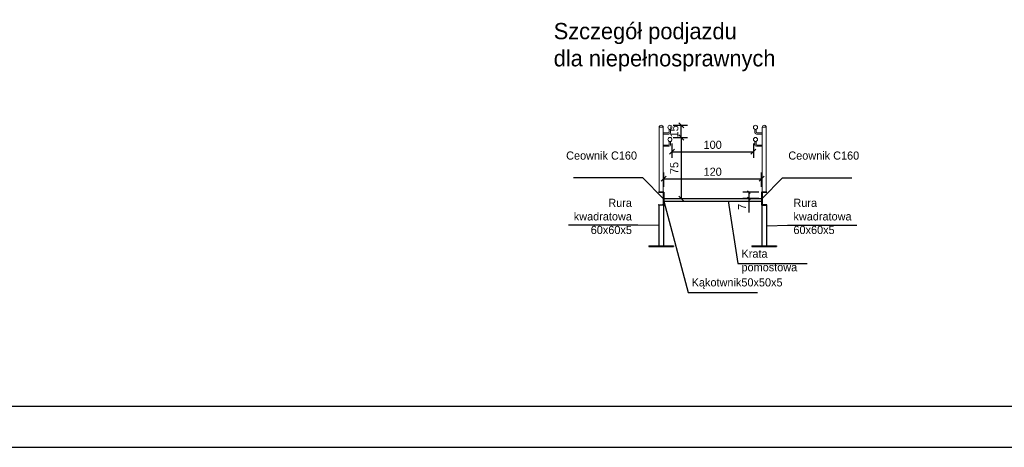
# Model space of a CAD drawing. Header units: centimetres. Extents: x 26734 to 37487, y -41160 to -26520.
# Tile 15 of 23: x 28124 to 30541, y -33961 to -32911. Entities that reach past the tile are written whole.
import ezdxf

# ---------------------------------------------------------------- set-up
doc = ezdxf.new("R2010")
doc.units = ezdxf.units.CM
doc.header["$PDMODE"] = 35
doc.header["$PDSIZE"] = 0.1
doc.layers.add('A-KomentNotOdn-T', color=3, linetype='Continuous')
doc.layers.add('Widokowa', color=94, linetype='Continuous')
doc.layers.add('A07 - OKNA', color=5, linetype='Continuous', lineweight=20)
doc.dimstyles.new('ISO-25', dxfattribs={"dimtxt": 12.5, "dimasz": 6.5, "dimexe": 6.25, "dimexo": 3.625, "dimgap": 3.625, "dimtad": 1, "dimtxsty": 'Standard', "dimblk": 'OBLIQUE', "dimcen": 2.5, "dimadec": 0, "dimazin": 0, "dimtfac": 1, "dimtmove": 0, "dimatfit": 3, "dimldrblk": 'OBLIQUE', "dimfxl": 30, "dimfxlon": 1, "dimarcsym": 0})
doc.dimstyles.new('Patryk', dxfattribs={"dimtxt": 12.5, "dimasz": 12.5, "dimexe": 6.25, "dimexo": 3.625, "dimgap": 3.625, "dimtad": 1, "dimtxsty": 'Standard', "dimblk": 'OBLIQUE', "dimcen": 2.5, "dimadec": 0, "dimazin": 0, "dimtfac": 1, "dimtmove": 0, "dimatfit": 3, "dimldrblk": 'OBLIQUE', "dimfxl": 20, "dimfxlon": 1, "dimarcsym": 0})

# ---------------------------------------------------------------- blocks, each defined once
blk = doc.blocks.new('_Oblique')
at = {"color": 0, "linetype": 'ByBlock', "lineweight": -2}
blk.add_line((-0.5, -0.5), (0.5, 0.5), dxfattribs=at)
blk = doc.blocks.new('*D2295')
at = {"layer": 'DEFPOINTS', "color": 0}
for p in [(29720, -33170.3), (29747.9, -33170.3), (29720, -33200.3)]:
    blk.add_point(p, dxfattribs=at)
at = {"layer": 'Widokowa', "color": 0, "lineweight": -2}
for p, q in [((29727.9, -33170.3), (29762.9, -33170.3)), ((29747.9, -33200.3), (29747.9, -33170.3)), ((29727.9, -33200.3), (29762.9, -33200.3))]:
    blk.add_line(p, q, dxfattribs=at)
at = {"layer": 'Widokowa', "color": 0, "lineweight": -2, "xscale": 12.5, "yscale": 12.5, "zscale": 12.5}
for p, rotation in [((29747.9, -33170.3), 90), ((29747.9, -33200.3), 270)]:
    blk.add_blockref('_Oblique', p, dxfattribs=dict(at, rotation=rotation))
at = {"layer": 'Widokowa', "color": 0, "ltscale": 0.6, "insert": (29730.9, -33185.3), "char_height": 20, "attachment_point": 5, "rotation": 90}
blk.add_mtext('15', dxfattribs=at)
blk = doc.blocks.new('*D2296')
at = {"layer": 'DEFPOINTS', "color": 0}
for p in [(29725, -33205.3), (29925, -33205.3), (29925, -33235.4)]:
    blk.add_point(p, dxfattribs=at)
at = {"layer": 'Widokowa', "color": 0, "lineweight": -2}
for p, q in [((29725, -33215.4), (29725, -33250.4)), ((29925, -33215.4), (29925, -33250.4)), ((29725, -33235.4), (29925, -33235.4))]:
    blk.add_line(p, q, dxfattribs=at)
at = {"layer": 'Widokowa', "color": 0, "lineweight": -2, "xscale": 12.5, "yscale": 12.5, "zscale": 12.5, "rotation": 180}
blk.add_blockref('_Oblique', (29725, -33235.4), dxfattribs=at)
at = {"layer": 'Widokowa', "color": 0, "lineweight": -2, "xscale": 12.5, "yscale": 12.5, "zscale": 12.5}
blk.add_blockref('_Oblique', (29925, -33235.4), dxfattribs=at)
at = {"layer": 'Widokowa', "color": 0, "ltscale": 0.6, "insert": (29825, -33218.4), "char_height": 20, "attachment_point": 5}
blk.add_mtext('100', dxfattribs=at)
blk = doc.blocks.new('*D2297')
at = {"layer": 'DEFPOINTS', "color": 0}
for p in [(29720, -33200.3), (29710.5, -33350.3), (29747.9, -33350.3)]:
    blk.add_point(p, dxfattribs=at)
at = {"layer": 'Widokowa', "color": 0, "lineweight": -2}
for p, q in [((29727.9, -33200.3), (29762.9, -33200.3)), ((29747.9, -33200.3), (29747.9, -33350.3)), ((29727.9, -33350.3), (29762.9, -33350.3))]:
    blk.add_line(p, q, dxfattribs=at)
at = {"layer": 'Widokowa', "color": 0, "lineweight": -2, "xscale": 12.5, "yscale": 12.5, "zscale": 12.5}
for p, rotation in [((29747.9, -33200.3), 90), ((29747.9, -33350.3), 270)]:
    blk.add_blockref('_Oblique', p, dxfattribs=dict(at, rotation=rotation))
at = {"layer": 'Widokowa', "color": 0, "ltscale": 0.6, "insert": (29730.9, -33275.3), "char_height": 20, "attachment_point": 5, "rotation": 90}
blk.add_mtext('75', dxfattribs=at)
blk = doc.blocks.new('*D2298')
at = {"layer": 'DEFPOINTS', "color": 0}
for p in [(29945, -33334.3), (29914.1, -33350.3), (29945, -33350.3)]:
    blk.add_point(p, dxfattribs=at)
at = {"layer": 'Widokowa', "color": 0, "lineweight": -2}
for p, q in [((29938, -33334.3), (29899.1, -33334.3)), ((29914.1, -33334.3), (29914.1, -33350.3)), ((29938, -33350.3), (29899.1, -33350.3)), ((29914.1, -33350.3), (29914.1, -33384.2))]:
    blk.add_line(p, q, dxfattribs=at)
at = {"layer": 'Widokowa', "color": 0, "lineweight": -2, "xscale": 6.5, "yscale": 6.5, "zscale": 6.5}
for p, rotation in [((29914.1, -33334.3), 90), ((29914.1, -33350.3), 270)]:
    blk.add_blockref('_Oblique', p, dxfattribs=dict(at, rotation=rotation))
at = {"layer": 'Widokowa', "color": 0, "ltscale": 0.6, "insert": (29897.1, -33370.5), "char_height": 20, "attachment_point": 5, "rotation": 90}
blk.add_mtext('7', dxfattribs=at)
blk = doc.blocks.new('*D2299')
at = {"layer": 'DEFPOINTS', "color": 0}
for p in [(29945, -33301.6), (29705, -33334.3), (29945, -33334.3)]:
    blk.add_point(p, dxfattribs=at)
at = {"layer": 'Widokowa', "color": 0, "lineweight": -2}
for p, q in [((29705, -33321.6), (29705, -33286.6)), ((29945, -33321.6), (29945, -33286.6)), ((29705, -33301.6), (29945, -33301.6))]:
    blk.add_line(p, q, dxfattribs=at)
at = {"layer": 'Widokowa', "color": 0, "lineweight": -2, "xscale": 12.5, "yscale": 12.5, "zscale": 12.5, "rotation": 180}
blk.add_blockref('_Oblique', (29705, -33301.6), dxfattribs=at)
at = {"layer": 'Widokowa', "color": 0, "lineweight": -2, "xscale": 12.5, "yscale": 12.5, "zscale": 12.5}
blk.add_blockref('_Oblique', (29945, -33301.6), dxfattribs=at)
at = {"layer": 'Widokowa', "color": 0, "ltscale": 0.6, "insert": (29825, -33284.6), "char_height": 20, "attachment_point": 5}
blk.add_mtext('120', dxfattribs=at)

msp = doc.modelspace()

# ---------------------------------------------------------------- linework, layer by layer
at = {"layer": 'A-KomentNotOdn-T', "ltscale": 0.6}
for p, q in [((29653.795, -33299.382), (29483.511, -33299.382)), ((29703.527, -33350.321), (29653.795, -33299.382)), ((29946.527, -33350.321), (29996.259, -33299.382)), ((29996.259, -33299.382), (30166.542, -33299.382)), ((29705.027, -33356.321), (29764.618, -33580.648)), ((29863.266, -33356.287), (29886.833, -33510.087)), ((29641.295, -33415.382), (29471.011, -33415.382)), ((29692.527, -33416.321), (29641.295, -33415.382)), ((29959.027, -33417.187), (30008.759, -33415.382)), ((30008.759, -33415.382), (30179.042, -33415.382)), ((29886.833, -33510.087), (30057.116, -33510.087)), ((29764.618, -33580.648), (29934.901, -33580.648))]:
    msp.add_line(p, q, dxfattribs=at)
at = {"layer": 'A07 - OKNA', "color": 1}
for p, q in [((29693.527, -33334.288), (29693.527, -33175.308)), ((29703.527, -33175.308), (29693.527, -33175.308)), ((29703.527, -33334.288), (29703.527, -33175.308)), ((29946.527, -33334.288), (29946.527, -33175.308)), ((29946.527, -33175.308), (29956.527, -33175.308)), ((29956.527, -33334.288), (29956.527, -33175.308)), ((29716.527, -33188.808), (29703.527, -33188.808)), ((29717.527, -33191.808), (29703.527, -33191.808)), ((29718.527, -33180.077), (29718.527, -33186.808)), ((29721.527, -33180.077), (29721.527, -33187.808)), ((29928.527, -33180.077), (29928.527, -33187.808)), ((29931.527, -33180.077), (29931.527, -33186.808)), ((29932.527, -33191.808), (29946.527, -33191.808)), ((29933.527, -33188.808), (29946.527, -33188.808)), ((29716.527, -33218.788), (29703.527, -33218.788)), ((29717.527, -33221.788), (29703.527, -33221.788)), ((29718.527, -33210.057), (29718.527, -33216.788)), ((29721.527, -33210.057), (29721.527, -33217.788)), ((29928.527, -33210.057), (29928.527, -33217.788)), ((29931.527, -33210.057), (29931.527, -33216.788)), ((29932.527, -33221.788), (29946.527, -33221.788)), ((29933.527, -33218.788), (29946.527, -33218.788))]:
    msp.add_line(p, q, dxfattribs=at)
for centre in [(29720.027, -33175.308), (29930.027, -33175.308), (29720.027, -33205.288), (29930.027, -33205.288)]:
    msp.add_circle(centre, 5, dxfattribs=at)
for centre, radius, start, end in [((29698.527, -33175.308), 5, 0, 180), ((29951.527, -33175.308), 5, 0, 180), ((29716.527, -33186.808), 2, 270, 0), ((29717.527, -33187.808), 4, 270, 0), ((29932.527, -33187.808), 4, 180, 270), ((29933.527, -33186.808), 2, 180, 270), ((29716.527, -33216.788), 2, 270, 0), ((29717.527, -33217.788), 4, 270, 0), ((29932.527, -33217.788), 4, 180, 270), ((29933.527, -33216.788), 2, 180, 270)]:
    msp.add_arc(centre, radius, start, end, dxfattribs=at)
at = {"layer": 'Widokowa'}
for p, q in [((29692.027, -33334.321), (29705.027, -33334.321)), ((29705.027, -33334.321), (29692.027, -33334.321)), ((29692.609, -33334.902), (29702.828, -33335.67)), ((29693.527, -33334.288), (29703.527, -33334.288)), ((29703.527, -33336.438), (29703.527, -33364.204)), ((29705.027, -33334.321), (29705.027, -33366.321)), ((29945.027, -33334.321), (29945.027, -33366.321)), ((29958.027, -33334.321), (29945.027, -33334.321)), ((29945.027, -33334.321), (29945.027, -33366.321)), ((29945.027, -33334.321), (29958.027, -33334.321)), ((29946.527, -33336.438), (29946.527, -33364.204)), ((29957.445, -33334.902), (29947.226, -33335.67)), ((29705.027, -33366.321), (29692.027, -33366.321)), ((29692.527, -33366.321), (29692.527, -33466.321)), ((29692.609, -33365.74), (29702.828, -33364.972)), ((29704.527, -33366.321), (29704.527, -33466.321)), ((29705.027, -33350.321), (29945.027, -33350.321)), ((29705.027, -33366.321), (29705.027, -33356.321)), ((29705.027, -33356.321), (29715.027, -33356.321)), ((29705.027, -33356.321), (29945.027, -33356.321)), ((29945.027, -33366.321), (29958.027, -33366.321)), ((29945.527, -33366.321), (29945.527, -33466.321)), ((29957.445, -33365.74), (29947.226, -33364.972)), ((29957.527, -33366.321), (29957.527, -33466.321)), ((29668.527, -33466.321), (29728.527, -33466.321)), ((29668.527, -33466.321), (29668.527, -33468.321)), ((29668.527, -33468.321), (29728.527, -33468.321)), ((29728.527, -33466.321), (29728.527, -33468.321)), ((29921.527, -33466.321), (29981.527, -33466.321)), ((29921.527, -33466.321), (29921.527, -33468.321)), ((29921.527, -33468.321), (29981.527, -33468.321)), ((29981.527, -33466.321), (29981.527, -33468.321))]:
    msp.add_line(p, q, dxfattribs=at)
at = {"layer": 'Widokowa', "color": 7}
for p, q in [((32933.579, -33861.201), (27083.579, -33861.201)), ((26733.579, -33961.201), (33033.579, -33961.201))]:
    msp.add_line(p, q, dxfattribs=at)
at = {"layer": 'Widokowa'}
for centre, radius, start, end in [((29692.733, -33334.196), 0.717, 190.048324, 260.048324), ((29702.828, -33336.372), 0.702, 354.591689, 90.010966), ((29947.225, -33336.372), 0.702, 89.989034, 185.408311), ((29957.321, -33334.196), 0.717, 279.951676, 349.951676), ((29692.733, -33366.446), 0.717, 99.951676, 169.951676), ((29702.828, -33364.27), 0.702, 269.989034, 5.408311), ((29947.225, -33364.27), 0.702, 174.591689, 270.010966), ((29957.321, -33366.446), 0.717, 10.048324, 80.048324)]:
    msp.add_arc(centre, radius, start, end, dxfattribs=at)

# ---------------------------------------------------------------- texts
at = {"layer": 'A-KomentNotOdn-T', "ltscale": 0.6}
for s, insert, char_height, width, attachment_point in [('Szczegół podjazdu \\Pdla niepełnosprawnych', (29434.917, -32919.036), 40, 885.90651, 1), ('Ceownik C160', (29639.318, -33234.713), 20, 168.96865, 3), ('Ceownik C160', (30010.735, -33234.713), 20, 168.96865, 1), ('Rura kwadratowa 60x60x5', (29626.818, -33350.713), 20, 168.96865, 3), ('Rura kwadratowa 60x60x5', (30023.235, -33350.713), 20, 168.96865, 1), ('Krata pomostowa', (29895.73, -33475.536), 20, 168.96865, 1), ('Kąkotwnik50x50x5', (29773.514, -33546.097), 20, 168.96865, 1)]:
    msp.add_mtext(s, dxfattribs=dict(at, insert=insert, char_height=char_height, width=width, attachment_point=attachment_point))

# ---------------------------------------------------------------- dimensions: what is measured, and where the dimension line sits
at = {"layer": 'Widokowa'}
dim = msp.add_linear_dim(base=(29747.935, -33170.308), p1=(29720.027, -33200.288), p2=(29720.027, -33170.308), angle=90, dimstyle='Patryk', override={"dimscale": 1, "dimtxt": 20, "dimexe": 15, "dimexo": 7, "dimgap": 7, "dimdec": 0, "dimlfac": 0.5}, dxfattribs=at)
dim.commit()
dim.dimension.update_dxf_attribs({"geometry": '*D2295', "text_midpoint": (29747.935, -33185.298), "dimtype": 160})
dim = msp.add_linear_dim(base=(29747.935, -33350.321), p1=(29720.027, -33200.288), p2=(29710.527, -33350.321), angle=90, dimstyle='Patryk', override={"dimscale": 1, "dimtxt": 20, "dimexe": 15, "dimexo": 7, "dimgap": 7, "dimdec": 0, "dimlfac": 0.5}, dxfattribs=at)
dim.commit()
dim.dimension.update_dxf_attribs({"geometry": '*D2297', "text_midpoint": (29730.935, -33275.304)})
for base, p1, p2, picture, middle in [((29925.027, -33235.354), (29725.027, -33205.288), (29925.027, -33205.288), '*D2296', (29825.027, -33218.354)), ((29945.027, -33301.597), (29705.027, -33334.321), (29945.027, -33334.321), '*D2299', (29825.027, -33284.597))]:
    dim = msp.add_linear_dim(base=base, p1=p1, p2=p2, dimstyle='Patryk', override={"dimscale": 1, "dimtxt": 20, "dimexe": 15, "dimexo": 7, "dimgap": 7, "dimdec": 0, "dimlfac": 0.5}, dxfattribs=at)
    dim.commit()
    dim.dimension.update_dxf_attribs({"geometry": picture, "text_midpoint": middle})
dim = msp.add_linear_dim(base=(29914.121, -33350.321), p1=(29945.027, -33334.321), p2=(29945.027, -33350.321), angle=90, text='7', dimstyle='ISO-25', override={"dimscale": 1, "dimtxt": 20, "dimexe": 15, "dimexo": 7, "dimgap": 7, "dimlfac": 0.5}, dxfattribs=at)
dim.commit()
dim.dimension.update_dxf_attribs({"geometry": '*D2298', "text_midpoint": (29897.121, -33370.521)})

doc.saveas('drawing.dxf')
